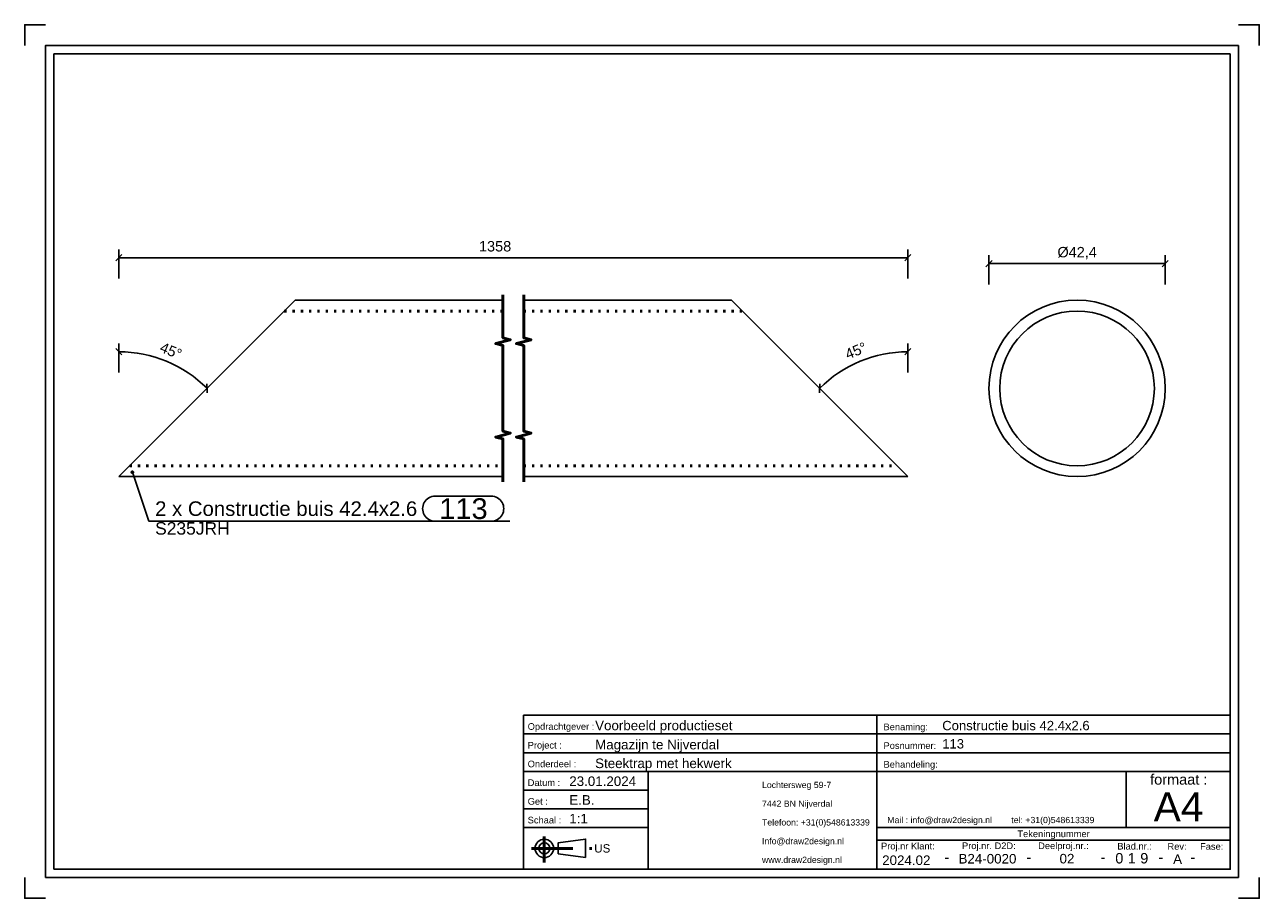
# Model space of a CAD drawing. Header units: millimetres. Extents: x 222 to 519, y -452 to -242.
import ezdxf
from ezdxf.enums import TextEntityAlignment as Align

# ---------------------------------------------------------------- set-up
doc = ezdxf.new("R2010")
doc.units = ezdxf.units.MM
doc.linetypes.add('DOT', pattern=[2, 0.5, -1.5])
doc.linetypes.add('STRICHPUNKT2', pattern=[18.5, 10, -4, 0.5, -4])
doc.layers.get('0').update_dxf_attribs({"linetype": 'CONTINUOUS'})
for name, color, linetype in [('DIM49', 4, 'CONTINUOUS'), ('TXT_ALL', 7, 'CONTINUOUS'), ('TXT_DIM49', 2, 'CONTINUOUS'), ('TXT_YELLOW', 2, 'CONTINUOUS')]:
    doc.layers.add(name, color=color, linetype=linetype)
doc.layers.add('LE_ALL', color=7, linetype='CONTINUOUS', lineweight=50)
doc.styles.add('ARIAL', font='arial.ttf')

# ---------------------------------------------------------------- blocks, each defined once
blk = doc.blocks.new('TFIELD_00005', base_point=(399.25, -442.28))
at = {"layer": 'TXT_YELLOW', "style": 'ARIAL'}
for s, p in [('Lochtersweg 59-7', (399.25, -424.28)), ('7442 BN Nijverdal', (399.25, -428.78)), ('Telefoon: +31(0)548613339', (399.25, -433.28)), ('Info@draw2design.nl', (399.25, -437.78)), ('www.draw2design.nl', (399.25, -442.28))]:
    blk.add_text(s, height=1.5, dxfattribs=at).set_placement(p, align=Align.MIDDLE_LEFT)
blk = doc.blocks.new('FLEX_00004', base_point=(412.06, -444.53))
blk.add_blockref('TFIELD_00005', (399.25, -442.28))
blk = doc.blocks.new('D2D_00003', base_point=(372.13, -442.67))
blk.add_blockref('FLEX_00004', (412.06, -444.53))
blk = doc.blocks.new('TFIELD_00007', base_point=(493.47, -429.53))
at = {"layer": 'TXT_YELLOW', "style": 'ARIAL'}
blk.add_text('A4', height=7, dxfattribs=at).set_placement((493.47, -429.53), align=Align.MIDDLE_LEFT)
blk = doc.blocks.new('FLEX_00006', base_point=(499.38, -434.53))
blk.add_blockref('TFIELD_00007', (493.47, -429.53))
blk = doc.blocks.new('TFIELD_00010', base_point=(429.38, -432.71))
at = {"layer": 'TXT_YELLOW', "style": 'ARIAL'}
blk.add_text('Mail : info@draw2design.nl        tel: +31(0)548613339', height=1.5, dxfattribs=at).set_placement((429.38, -432.71), align=Align.MIDDLE_LEFT)
blk = doc.blocks.new('FLEX_00009', base_point=(429.38, -433.96))
blk.add_blockref('TFIELD_00010', (429.38, -432.71))
blk = doc.blocks.new('DRAW2DESIGNLOGO_00008', base_point=(429.31, -431.04))
blk.add_blockref('FLEX_00009', (429.38, -433.96))
blk = doc.blocks.new('TFIELD_00014', base_point=(358.88, -439.53))
at = {"layer": 'TXT_YELLOW', "style": 'ARIAL'}
blk.add_text('US', height=2, dxfattribs=at).set_placement((358.88, -439.53), align=Align.MIDDLE_LEFT)
blk = doc.blocks.new('FLEX_00013', base_point=(358.88, -439.53))
blk.add_blockref('TFIELD_00014', (358.88, -439.53))
blk = doc.blocks.new('US_00012', base_point=(348.21, -439.53))
blk.add_line((350.23, -440.86), (356.79, -441.75))
blk.add_lwpolyline([(350.23, -440.86), (350.23, -438.19), (356.79, -437.31), (356.79, -441.75)])
for radius in [2.22, 1.33]:
    blk.add_circle((346.88, -439.53), radius)
at = {"layer": 'LE_ALL', "color": 1, "linetype": 'STRICHPUNKT2'}
for p, q in [((343.77, -439.53), (358.64, -439.53)), ((346.88, -436.71), (346.88, -442.93))]:
    blk.add_line(p, q, dxfattribs=at)
blk.add_blockref('FLEX_00013', (358.88, -439.53))
blk = doc.blocks.new('SCHRIFE_00016', base_point=(352.88, -424.53))
for p, q in [((341.88, -407.53), (426.88, -407.53)), ((426.88, -407.53), (511.88, -407.53)), ((426.88, -444.53), (426.88, -407.53)), ((511.88, -407.53), (511.88, -444.53)), ((341.88, -412.03), (426.88, -412.03)), ((426.88, -412.03), (511.88, -412.03)), ((341.88, -416.53), (426.88, -416.53)), ((426.88, -416.53), (511.88, -416.53)), ((341.88, -421.03), (511.88, -421.03)), ((371.88, -421.03), (371.88, -444.53)), ((486.88, -421.03), (486.88, -434.53)), ((371.88, -425.53), (341.88, -425.53)), ((371.88, -430.03), (341.88, -430.03)), ((371.88, -434.53), (341.88, -434.53)), ((511.88, -434.53), (426.88, -434.53)), ((511.88, -437.53), (426.88, -437.53))]:
    blk.add_line(p, q)
blk.add_lwpolyline([(511.88, -444.53), (341.88, -444.53), (341.88, -407.53)])
at = {"layer": 'TXT_YELLOW', "style": 'ARIAL'}
for s, height, p in [('Voorbeeld productieset', 2.3, (359.1, -411.13)), ('Constructie buis 42.4x2.6', 2.25, (442.6, -411.13)), ('Magazijn te Nijverdal', 2.3, (359.1, -415.73)), ('113', 2.25, (442.6, -415.52)), ('Steektrap met hekwerk', 2.3, (359.1, -420.23)), ('23.01.2024', 2.3, (352.88, -424.53)), ('E.B.', 2.3, (352.88, -429.03)), ('1:1', 2.3, (352.88, -433.53))]:
    blk.add_text(s, height=height, dxfattribs=at).set_placement(p)
for s, height, p in [('2024.02', 2.3, (433.96, -443.53)), ('-', 2.5, (443.71, -442.87)), ('B24-0020', 2.3, (453.48, -443.17)), ('-', 2.5, (463.45, -442.87)), ('02', 2.3, (472.61, -443.15)), ('-', 2.5, (481.28, -442.87)), ('-', 2.5, (495.21, -442.87)), ('A', 2.3, (499.22, -443.26)), ('-', 2.5, (502.87, -442.87))]:
    blk.add_text(s, height=height, dxfattribs=at).set_placement(p, align=Align.CENTER)
blk = doc.blocks.new('TFIELD_00020', base_point=(490.23, -441.9))
at = {"layer": 'TXT_ALL', "style": 'ARIAL'}
blk.add_text('9', height=2.5, dxfattribs=at).set_placement((490.23, -441.9), align=Align.MIDDLE_LEFT)
blk = doc.blocks.new('9_00019')
blk.add_blockref('TFIELD_00020', (490.23, -441.9))
blk = doc.blocks.new('TELLER1_00018')
blk.add_blockref('9_00019', (0, 0))
blk = doc.blocks.new('TFIELD_00023', base_point=(487.23, -441.9))
at = {"layer": 'TXT_ALL', "style": 'ARIAL'}
blk.add_text('1', height=2.5, dxfattribs=at).set_placement((487.23, -441.9), align=Align.MIDDLE_LEFT)
blk = doc.blocks.new('1_00022')
blk.add_blockref('TFIELD_00023', (487.23, -441.9))
blk = doc.blocks.new('TELLER2_00021')
blk.add_blockref('1_00022', (0, 0))
blk = doc.blocks.new('TFIELD_00026', base_point=(484.23, -441.9))
at = {"layer": 'TXT_ALL', "style": 'ARIAL'}
blk.add_text('0', height=2.5, dxfattribs=at).set_placement((484.23, -441.9), align=Align.MIDDLE_LEFT)
blk = doc.blocks.new('0_00025')
blk.add_blockref('TFIELD_00026', (484.23, -441.9))
blk = doc.blocks.new('TELLER3_00024')
blk.add_blockref('0_00025', (0, 0))
blk = doc.blocks.new('NL_00027', base_point=(342.88, -411.03))
at = {"layer": 'TXT_ALL', "color": 1, "style": 'ARIAL'}
blk.add_text('Tekeningnummer', height=1.6, dxfattribs=at).set_placement((469.38, -436.03), align=Align.MIDDLE_CENTER)
at = {"layer": 'TXT_YELLOW', "style": 'ARIAL'}
for s, p in [('Opdrachtgever :', (342.88, -411.03)), ('Benaming:', (428.48, -411.13)), ('Project :', (342.88, -415.53)), ('Posnummer:', (428.48, -415.63)), ('Onderdeel :', (342.88, -420.03)), ('Behandeling:', (428.48, -420.13)), ('Datum :', (342.88, -424.53)), ('Get :', (342.88, -429.03)), ('Schaal :', (342.88, -433.53)), ('Proj.nr Klant:', (427.88, -439.77)), ('Proj.nr. D2D:', (447.36, -439.7)), ('Deelproj.nr.:', (465.68, -439.7)), ('Blad.nr.:', (484.72, -439.81)), ('Rev:', (496.79, -439.86)), ('Fase:', (504.63, -439.86))]:
    blk.add_text(s, height=1.6, dxfattribs=at).set_placement(p)
blk.add_text('formaat :', height=2.5, dxfattribs=at).set_placement((499.5, -424.21), align=Align.CENTER)
blk = doc.blocks.new('SCHRIFE_00015')
for name, p in [('SCHRIFE_00016', (352.88, -424.53)), ('NL_00027', (342.88, -411.03)), ('TELLER3_00024', (0, 0)), ('TELLER2_00021', (0, 0)), ('TELLER1_00018', (0, 0))]:
    blk.add_blockref(name, p)
blk = doc.blocks.new('DINA4Q_00002', base_point=(511.88, -248.53))
for p, q in [((228.88, -444.53), (228.88, -248.53)), ((228.88, -248.53), (511.88, -248.53)), ((513.88, -246.53), (513.88, -446.53)), ((226.88, -446.53), (513.88, -446.53))]:
    blk.add_line(p, q)
for points in [[(221.88, -246.53), (221.88, -241.53), (226.88, -241.53)], [(513.88, -241.53), (518.88, -241.53), (518.88, -246.53)], [(226.88, -446.53), (226.88, -246.53), (513.88, -246.53)], [(511.88, -248.53), (511.88, -444.53), (228.88, -444.53)], [(221.88, -446.53), (221.88, -451.53), (226.88, -451.53)], [(513.88, -451.53), (518.88, -451.53), (518.88, -446.53)]]:
    blk.add_lwpolyline(points)
for name, p in [('SCHRIFE_00015', (0, 0)), ('D2D_00003', (372.13, -442.67)), ('FLEX_00006', (499.38, -434.53)), ('DRAW2DESIGNLOGO_00008', (429.31, -431.04)), ('US_00012', (348.21, -439.53))]:
    blk.add_blockref(name, p)
blk = doc.blocks.new('_ZBL0013_00001')
blk.add_blockref('DINA4Q_00002', (511.88, -248.53))
blk = doc.blocks.new('SHAPE_00046', base_point=(247.78, -349.1))
at = {"layer": 'DIM49', "color": 3}
for p, q in [((247.52, -349.06), (248.04, -349.06)), ((247.58, -349.26), (247.99, -349.26)), ((247.89, -348.86), (247.67, -348.86)), ((247.78, -349.1), (251.75, -360.86)), ((320.6, -354.86), (334.12, -354.86)), ((251.75, -360.86), (338.62, -360.86)), ((334.12, -360.86), (320.6, -360.86))]:
    blk.add_line(p, q, dxfattribs=at)
blk.add_lwpolyline([(247.63, -348.88), (247.58, -348.92), (247.54, -348.98), (247.52, -349.05), (247.52, -349.12), (247.53, -349.18), (247.56, -349.24), (247.61, -349.3), (247.66, -349.33), (247.73, -349.36), (247.8, -349.36), (247.86, -349.35), (247.93, -349.32), (247.98, -349.27), (248.02, -349.22), (248.04, -349.15), (248.04, -349.08), (248.03, -349.01), (248, -348.95), (247.95, -348.9), (247.9, -348.86), (247.83, -348.84), (247.76, -348.84), (247.7, -348.85)], close=True, dxfattribs=at)
for centre, start_param, end_param in [((320.6, -357.86), 1.570796, 4.712389), ((334.12, -357.86), 4.712389, 7.853982)]:
    blk.add_ellipse(centre, major_axis=(3, 0), ratio=1, start_param=start_param, end_param=end_param, dxfattribs=at)
at = {"layer": 'TXT_DIM49', "style": 'ARIAL'}
for s, height, p in [('2 x Constructie buis 42.4x2.6', 3.5, (253.25, -357.86)), ('113', 5, (321.6, -357.86)), ('S235JRH', 3, (253.25, -362.61))]:
    blk.add_text(s, height=height, dxfattribs=at).set_placement(p, align=Align.MIDDLE_LEFT)
blk = doc.blocks.new('_D1', base_point=(419.88, -322.03))
at = {"layer": 'DIM49', "color": 1}
for p, q in [((433.59, -320.91), (435.06, -319.38)), ((434.33, -325.15), (434.33, -318.15)), ((413.13, -327.87), (413.09, -329.99))]:
    blk.add_line(p, q, dxfattribs=at)
blk.add_ellipse((434.33, -350.15), major_axis=(0, -30), ratio=1, start_param=3.141593, end_param=3.926991, dxfattribs=at)
at = {"layer": 'TXT_DIM49', "style": 'ARIAL'}
for s, p in [('45', (419.88, -322.03)), ('°', (423.43, -320.57))]:
    blk.add_text(s, height=2.5, rotation=22.4599, dxfattribs=at).set_placement(p)
blk = doc.blocks.new('_D2', base_point=(254.16, -320.04))
at = {"layer": 'DIM49', "color": 1}
for p, q in [((245.26, -320.91), (243.79, -319.38)), ((244.53, -325.15), (244.53, -318.15)), ((265.72, -327.87), (265.76, -329.99))]:
    blk.add_line(p, q, dxfattribs=at)
blk.add_ellipse((244.53, -350.15), major_axis=(30, 0), ratio=1, start_param=0.785398, end_param=1.570796, dxfattribs=at)
at = {"layer": 'TXT_DIM49', "style": 'ARIAL'}
for s, p in [('45', (254.16, -320.04)), ('°', (257.71, -321.51))]:
    blk.add_text(s, height=2.5, rotation=337.5229, dxfattribs=at).set_placement(p)
blk = doc.blocks.new('_D3', base_point=(331.15, -296.04))
at = {"layer": 'DIM49', "color": 1}
for p, q in [((245.28, -296.79), (243.78, -298.29)), ((244.53, -302.54), (244.53, -295.54)), ((433.58, -298.29), (435.08, -296.79)), ((434.33, -302.54), (434.33, -295.54)), ((244.53, -297.54), (434.33, -297.54))]:
    blk.add_line(p, q, dxfattribs=at)
at = {"layer": 'TXT_DIM49', "style": 'ARIAL'}
blk.add_text('1358', height=2.5, dxfattribs=at).set_placement((331.15, -296.04))
blk = doc.blocks.new('Constructie buis 42.4x2.6_00034', base_point=(341.93, -347.55))
for p, q in [((286.93, -307.75), (244.53, -350.15)), ((286.93, -307.75), (336.93, -307.75)), ((341.93, -307.75), (391.93, -307.75)), ((434.33, -350.15), (391.93, -307.75)), ((244.53, -350.15), (336.93, -350.15)), ((341.93, -350.15), (434.33, -350.15))]:
    blk.add_line(p, q)
at = {"layer": 'LE_ALL', "color": 3, "linetype": 'DOT'}
for p, q in [((284.33, -310.35), (336.93, -310.35)), ((341.93, -310.35), (394.53, -310.35)), ((247.13, -347.55), (336.93, -347.55)), ((341.93, -347.55), (431.73, -347.55))]:
    blk.add_line(p, q, dxfattribs=at)
for name, p in [('_D3', (331.15, -296.04)), ('_D2', (254.16, -320.04)), ('_D1', (419.88, -322.03)), ('SHAPE_00046', (247.78, -349.1))]:
    blk.add_blockref(name, p)
blk = doc.blocks.new('Constructie buis 42.4x2.6_00033')
blk.add_blockref('Constructie buis 42.4x2.6_00034', (341.93, -347.55))
blk = doc.blocks.new('Hekwerk verdieping_00032')
blk.add_blockref('Constructie buis 42.4x2.6_00033', (0, 0))
blk = doc.blocks.new('Smits Agro_00031')
blk.add_blockref('Hekwerk verdieping_00032', (0, 0))
blk = doc.blocks.new('Nijverdal_00030')
blk.add_blockref('Smits Agro_00031', (0, 0))
blk = doc.blocks.new('_A3D0023_00029')
blk.add_blockref('Nijverdal_00030', (0, 0))
blk = doc.blocks.new('_SHORTEN_00035', base_point=(336.93, -351.4))
at = {"layer": 'LE_ALL', "color": 4}
for points in [[(336.93, -351.4), (336.93, -341.11), (335.18, -340.64), (338.68, -339.7), (336.93, -339.23), (336.93, -318.66), (335.18, -318.19), (338.68, -317.25), (336.93, -316.78), (336.93, -306.5)], [(341.93, -351.4), (341.93, -341.11), (340.18, -340.64), (343.68, -339.7), (341.93, -339.23), (341.93, -318.66), (340.18, -318.19), (343.68, -317.25), (341.93, -316.78), (341.93, -306.5)]]:
    blk.add_lwpolyline(points, dxfattribs=at)
blk = doc.blocks.new('_ANS0023_00028')
for name, p in [('_A3D0023_00029', (0, 0)), ('_SHORTEN_00035', (336.93, -351.4))]:
    blk.add_blockref(name, p)
blk = doc.blocks.new('_D4', base_point=(470.32, -297.45))
at = {"layer": 'DIM49', "color": 1}
for p, q in [((453.83, -303.95), (453.83, -296.95)), ((496.23, -303.95), (496.23, -296.95)), ((454.58, -298.2), (453.08, -299.7)), ((453.83, -298.95), (496.23, -298.95)), ((495.48, -299.7), (496.98, -298.2))]:
    blk.add_line(p, q, dxfattribs=at)
at = {"layer": 'TXT_DIM49', "style": 'ARIAL'}
for s, p in [('Ø', (470.32, -297.45)), ('42,4', (473.01, -297.45))]:
    blk.add_text(s, height=2.5, dxfattribs=at).set_placement(p)
blk = doc.blocks.new('Constructie buis 42.4x2.6_00042', base_point=(475.63, -347.54))
for radius in [21.2, 18.6]:
    blk.add_circle((475.03, -328.95), radius)
blk.add_blockref('_D4', (470.32, -297.45))
blk = doc.blocks.new('Constructie buis 42.4x2.6_00041')
blk.add_blockref('Constructie buis 42.4x2.6_00042', (475.63, -347.54))
blk = doc.blocks.new('Hekwerk verdieping_00040')
blk.add_blockref('Constructie buis 42.4x2.6_00041', (0, 0))
blk = doc.blocks.new('Smits Agro_00039')
blk.add_blockref('Hekwerk verdieping_00040', (0, 0))
blk = doc.blocks.new('Nijverdal_00038')
blk.add_blockref('Smits Agro_00039', (0, 0))
blk = doc.blocks.new('_A3D0043_00037')
blk.add_blockref('Nijverdal_00038', (0, 0))
blk = doc.blocks.new('_ANS0043_00036')
blk.add_blockref('_A3D0043_00037', (0, 0))

msp = doc.modelspace()

# ---------------------------------------------------------------- block references
for name in ['_ZBL0013_00001', '_ANS0023_00028', '_ANS0043_00036']:
    msp.add_blockref(name, (0, 0))

doc.saveas('drawing.dxf')
